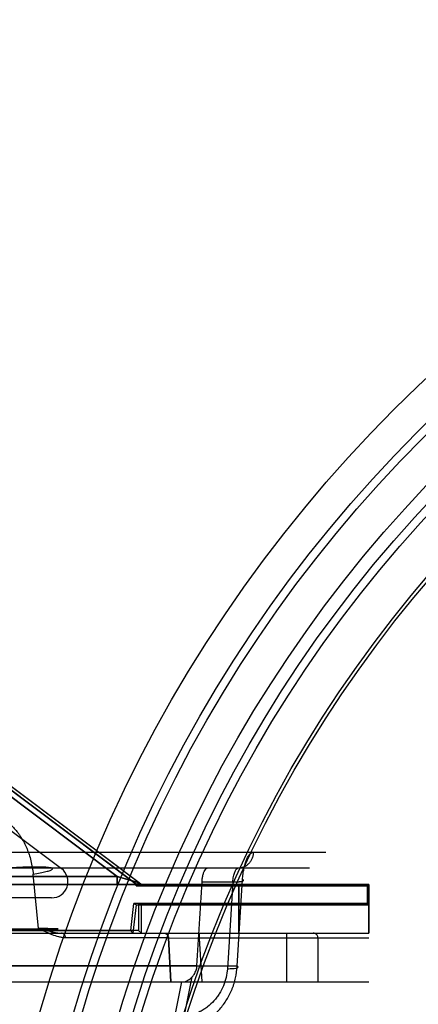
# Model space of a CAD drawing. Header units: millimetres. Extents: x 0 to 297, y 0 to 210.
# Tile 220 of 256: x 56.854 to 57.051, y 160.568 to 161.053. Entities that reach past the tile are written whole.
import ezdxf

# ---------------------------------------------------------------- set-up
doc = ezdxf.new("R2010")
doc.units = ezdxf.units.MM
doc.header["$LTSCALE"] = 16.335
doc.layers.get('0').update_dxf_attribs({"linetype": 'CONTINUOUS'})
for name, color, linetype in [('AXES_REF', 7, 'CONTINUOUS'), ('INTFCLR_1', 7, 'CONTINUOUS'), ('INTFCLR_144815', 7, 'CONTINUOUS'), ('INTFCLR_72935', 7, 'CONTINUOUS')]:
    doc.layers.add(name, color=color, linetype=linetype)

msp = doc.modelspace()

# ---------------------------------------------------------------- linework, layer by layer
at = {"color": 7, "linetype": 'Continuous'}
for centre, radius in [((57.5224, 154.5393), 7.75666), ((57.5224, 154.5393), 7.756), ((57.5224, 154.5393), 7.70633), ((57.5224, 160.3777), 0.684), ((57.5224, 160.3777), 0.668), ((57.5224, 160.3777), 0.6464), ((57.5224, 160.3777), 0.64), ((57.5224, 160.3777), 0.636), ((57.5224, 160.3777), 0.616), ((57.5224, 160.3777), 0.6144)]:
    msp.add_circle(centre, radius, dxfattribs=at)
at = {"color": 9, "linetype": 'Continuous'}
msp.add_circle((57.5224, 160.3777), 0.664, dxfattribs=at)
at = {"color": 7, "linetype": 'Continuous'}
msp.add_arc((57.5224, 154.5393), 7.68, 278.277129, 261.722871, dxfattribs=at)
at = {"layer": 'AXES_REF', "color": 9, "linetype": 'Continuous'}
msp.add_circle((57.5224, 154.5393), 7.07561, dxfattribs=at)
at = {"layer": 'INTFCLR_1', "color": 6, "linetype": 'Continuous'}
for p, q in [((56.76935, 160.73415), (56.91161, 160.62746)), ((56.75975, 160.72135), (56.87474, 160.63511)), ((56.91151, 160.6266), (56.91161, 160.62746)), ((56.91301, 160.6273), (56.91151, 160.6266)), ((56.91161, 160.62746), (56.91311, 160.6281)), ((56.91311, 160.6281), (56.91301, 160.6273)), ((56.91551, 160.6273), (57.02618, 160.6273)), ((57.02618, 160.6273), (57.02548, 160.6266)), ((56.91151, 160.6266), (57.02548, 160.6266)), ((57.02548, 160.6266), (57.02548, 160.618)), ((56.86994, 160.62071), (56.79034, 160.62071)), ((56.90887, 160.60471), (56.91047, 160.618)), ((56.91012, 160.6033), (56.91181, 160.6173)), ((56.91047, 160.618), (56.91181, 160.6173)), ((57.02548, 160.618), (56.91047, 160.618)), ((56.91181, 160.6173), (57.02618, 160.6173)), ((57.02548, 160.618), (57.02618, 160.6173)), ((56.7396, 160.6033), (57.02618, 160.6033)), ((56.79407, 160.60471), (56.90887, 160.60471)), ((56.91012, 160.6033), (56.90887, 160.60471))]:
    msp.add_line(p, q, dxfattribs=at)
at = {"layer": 'INTFCLR_1', "color": 9, "linetype": 'Continuous'}
for p, q in [((56.91311, 160.6281), (56.77, 160.73543)), ((56.7758, 160.72608), (56.90218, 160.6313)), ((56.91551, 160.6273), (56.73813, 160.6273)), ((56.79234, 160.6313), (56.90218, 160.6313)), ((56.90218, 160.6313), (56.90218, 160.6273)), ((56.90218, 160.6313), (56.91311, 160.6281)), ((56.96218, 160.6033), (56.96218, 160.6273)), ((57.02618, 160.6273), (57.02618, 160.6033))]:
    msp.add_line(p, q, dxfattribs=at)
at = {"layer": 'INTFCLR_1', "color": 6, "linetype": 'Continuous'}
msp.add_arc((56.86994, 160.62871), 0.008, 270, 53.1301, dxfattribs=at)
at = {"layer": 'INTFCLR_1', "color": 9, "linetype": 'Continuous'}
msp.add_arc((56.91551, 160.6313), 0.004, 233.1301, 270, dxfattribs=at)
at = {"layer": 'INTFCLR_144815', "color": 9, "linetype": 'Continuous'}
for p, q in [((56.59014, 160.64323), (57.00497, 160.64323)), ((56.99697, 160.6353), (56.5421, 160.6353)), ((56.86354, 160.60557), (56.86087, 160.63232)), ((56.94403, 160.62855), (56.95916, 160.62855)), ((56.95916, 160.62855), (56.9565, 160.58584)), ((56.9613, 160.58702), (56.96399, 160.62973)), ((56.71767, 160.6033), (57.02378, 160.6033)), ((56.94267, 160.6033), (56.94267, 160.6009)), ((56.9857, 160.6033), (56.9857, 160.5793)), ((56.92749, 160.60102), (56.8768, 160.60102)), ((56.92749, 160.60102), (56.94267, 160.6009)), ((56.94267, 160.6009), (56.94387, 160.5793)), ((57.02618, 160.6009), (56.94267, 160.6009)), ((57.00115, 160.6009), (57.00115, 160.5793)), ((56.94153, 160.58723), (56.74873, 160.58723)), ((56.9613, 160.58702), (56.76265, 160.58702)), ((55.63987, 160.5793), (56.9343, 160.5793)), ((56.93388, 160.5793), (56.93043, 160.56205)), ((56.93522, 160.5622), (56.93914, 160.58176))]:
    msp.add_line(p, q, dxfattribs=at)
at = {"layer": 'INTFCLR_144815', "color": 6, "linetype": 'Continuous'}
for p, q in [((56.92869, 160.5793), (56.92749, 160.60102)), ((56.92749, 160.60102), (56.92869, 160.5793)), ((56.9343, 160.5793), (57.02618, 160.5793))]:
    msp.add_line(p, q, dxfattribs=at)
msp.add_ellipse((56.31892, 160.7905), major_axis=(0.23643, 4.26847), ratio=0.148162, start_param=-1.610227, end_param=-1.600538, dxfattribs=at)
at = {"layer": 'INTFCLR_144815', "color": 9, "linetype": 'Continuous'}
for points, knots in [([(56.83502, 160.66265), (56.83576, 160.66265), (56.83724, 160.66257), (56.83944, 160.66221), (56.84161, 160.6616), (56.84337, 160.6609), (56.84476, 160.66022), (56.84615, 160.65944), (56.84784, 160.65831), (56.84977, 160.65672), (56.8516, 160.65488), (56.85303, 160.65316), (56.85411, 160.65166), (56.85518, 160.65004), (56.85642, 160.64788), (56.85749, 160.64558), (56.85827, 160.64363), (56.85899, 160.6416), (56.85976, 160.63896), (56.86045, 160.63569), (56.86076, 160.63346), (56.86087, 160.63232)], [0, 0, 0, 0, 0.051, 0.101816, 0.153061, 0.205371, 0.232154, 0.259433, 0.314855, 0.371823, 0.430967, 0.493006, 0.525368, 0.558409, 0.626146, 0.696541, 0.73295, 0.770111, 0.845229, 0.921696, 1, 1, 1, 1]), ([(56.96932, 160.64323), (56.96931, 160.64274), (56.96922, 160.64175), (56.9688, 160.64027), (56.9681, 160.63885), (56.96711, 160.63758), (56.9659, 160.63655), (56.96455, 160.63582), (56.96314, 160.63539), (56.96218, 160.6353), (56.96172, 160.6353)], [0, 0, 0, 0, 0.119601, 0.24584, 0.376363, 0.508358, 0.638954, 0.765614, 0.886393, 1, 1, 1, 1]), ([(56.96399, 160.62973), (56.96405, 160.63065), (56.96421, 160.63243), (56.96456, 160.63461), (56.96491, 160.63624), (56.96529, 160.6377), (56.96582, 160.63931), (56.96659, 160.64096), (56.96754, 160.64243), (56.96863, 160.64323), (56.96932, 160.64323)], [0, 0, 0, 0, 0.181471, 0.352242, 0.433445, 0.510091, 0.649417, 0.768605, 0.86533, 1, 1, 1, 1]), ([(56.86087, 160.63232), (56.86202, 160.63253), (56.86412, 160.63292), (56.86659, 160.63346), (56.86821, 160.6339), (56.86913, 160.63418), (56.86981, 160.63446), (56.87025, 160.63467), (56.87049, 160.63501), (56.87017, 160.6353), (56.86966, 160.63544), (56.86883, 160.6356), (56.86767, 160.63571), (56.86619, 160.6358), (56.86439, 160.63585), (56.86137, 160.63587), (56.8569, 160.63579), (56.85084, 160.63557), (56.84401, 160.63522), (56.8341, 160.63461), (56.8216, 160.63367), (56.81159, 160.63278), (56.8067, 160.63232)], [0, 0, 0, 0, 0.047168, 0.086467, 0.102397, 0.115451, 0.125363, 0.131966, 0.135629, 0.139392, 0.146484, 0.15772, 0.173377, 0.193451, 0.217863, 0.246519, 0.315816, 0.398777, 0.49233, 0.592892, 0.801096, 1, 1, 1, 1]), ([(56.95916, 160.62855), (56.95919, 160.62901), (56.95928, 160.6299), (56.95949, 160.63118), (56.95976, 160.63234), (56.96017, 160.63357), (56.96064, 160.63466), (56.9614, 160.6353), (56.96172, 160.6353)], [0, 0, 0, 0, 0.183596, 0.356361, 0.515928, 0.656549, 0.871758, 1, 1, 1, 1]), ([(56.95916, 160.62855), (56.9596, 160.62855), (56.96046, 160.62855), (56.9615, 160.62859), (56.96228, 160.62866), (56.963, 160.62873), (56.96365, 160.62889), (56.96438, 160.62901), (56.96445, 160.62956), (56.96414, 160.62966), (56.96399, 160.62973)], [0, 0, 0, 0, 0.217143, 0.423306, 0.51779, 0.604181, 0.774907, 0.871789, 0.918436, 1, 1, 1, 1]), ([(56.80923, 160.60557), (56.81207, 160.60556), (56.8177, 160.60554), (56.8247, 160.60552), (56.82952, 160.60551), (56.83223, 160.6055), (56.8361, 160.60549), (56.84165, 160.60548), (56.8471, 160.60546), (56.85054, 160.60546), (56.85266, 160.60545), (56.85606, 160.60545), (56.85973, 160.60544), (56.86275, 160.60544), (56.86429, 160.60544), (56.86622, 160.60544), (56.86855, 160.60544), (56.87103, 160.60545), (56.87221, 160.60545), (56.87364, 160.60548), (56.87159, 160.60551), (56.87013, 160.60552), (56.86792, 160.60554), (56.86627, 160.60555), (56.86504, 160.60556), (56.86412, 160.60557), (56.86354, 160.60557)], [0, 0, 0, 0, 0.116041, 0.229501, 0.285256, 0.312766, 0.339799, 0.443225, 0.539142, 0.561853, 0.583829, 0.625581, 0.700386, 0.73341, 0.748767, 0.763211, 0.811928, 0.846253, 0.857822, 0.869141, 0.881025, 0.908066, 0.949891, 0.962678, 0.976292, 1, 1, 1, 1]), ([(56.8768, 160.60102), (56.87626, 160.60102), (56.87516, 160.60111), (56.87295, 160.60156), (56.87018, 160.60251), (56.86684, 160.6039), (56.86471, 160.60515), (56.86354, 160.60557)], [0, 0, 0, 0, 0.114981, 0.232799, 0.47844, 0.735283, 1, 1, 1, 1]), ([(56.8768, 160.60102), (56.87678, 160.60131), (56.87666, 160.6019), (56.8762, 160.60267), (56.87551, 160.60318), (56.87497, 160.6033), (56.87471, 160.6033)], [0, 0, 0, 0, 0.256151, 0.522291, 0.774551, 1, 1, 1, 1]), ([(56.92522, 160.6033), (56.92549, 160.6033), (56.92608, 160.60318), (56.92683, 160.60268), (56.92734, 160.60191), (56.92747, 160.60131), (56.92749, 160.60102)], [0, 0, 0, 0, 0.234837, 0.491293, 0.753171, 1, 1, 1, 1]), ([(57.00115, 160.6009), (57.00115, 160.60115), (57.00107, 160.60165), (57.00074, 160.60233), (57.00022, 160.60287), (56.99956, 160.60322), (56.99907, 160.6033), (56.99883, 160.6033)], [0, 0, 0, 0, 0.203351, 0.405435, 0.605451, 0.803377, 1, 1, 1, 1]), ([(56.93337, 160.55551), (56.93429, 160.55562), (56.93612, 160.55593), (56.93971, 160.55691), (56.94272, 160.5582), (56.94516, 160.55959), (56.94676, 160.5606), (56.94944, 160.56256), (56.95221, 160.56521), (56.95462, 160.56819), (56.95678, 160.57138), (56.95831, 160.57441), (56.95934, 160.57712), (56.95995, 160.57896), (56.96082, 160.58222), (56.96121, 160.5851), (56.9613, 160.58702)], [0, 0, 0, 0, 0.060969, 0.121873, 0.243913, 0.274919, 0.306131, 0.368317, 0.493199, 0.556651, 0.619807, 0.746395, 0.778408, 0.810257, 0.873549, 1, 1, 1, 1]), ([(56.9565, 160.58584), (56.95641, 160.58439), (56.95609, 160.58223), (56.95541, 160.57979), (56.95493, 160.57841), (56.95413, 160.57638), (56.95295, 160.57411), (56.9513, 160.57171), (56.94946, 160.56948), (56.94735, 160.56749), (56.94532, 160.56602), (56.94411, 160.56526), (56.94227, 160.56422), (56.93999, 160.56325), (56.93729, 160.56252), (56.93591, 160.56229), (56.93522, 160.5622)], [0, 0, 0, 0, 0.126032, 0.189212, 0.221028, 0.253021, 0.379658, 0.442895, 0.506455, 0.631585, 0.693885, 0.725145, 0.756193, 0.878299, 0.939151, 1, 1, 1, 1]), ([(56.9565, 160.58584), (56.95697, 160.58583), (56.95786, 160.58584), (56.95925, 160.5859), (56.96035, 160.58599), (56.96114, 160.58619), (56.96156, 160.58628), (56.96194, 160.58675), (56.96148, 160.58694), (56.9613, 160.58702)], [0, 0, 0, 0, 0.232845, 0.439844, 0.685468, 0.774154, 0.838366, 0.902841, 1, 1, 1, 1])]:
    msp.add_open_spline(points, degree=3, knots=knots, dxfattribs=at)
at = {"layer": 'INTFCLR_144815', "color": 6, "linetype": 'Continuous'}
for points, knots in [([(56.94403, 160.62855), (56.94407, 160.62921), (56.9442, 160.63046), (56.94453, 160.63219), (56.94501, 160.63362), (56.94557, 160.63473), (56.94625, 160.6353), (56.94662, 160.6353)], [0, 0, 0, 0, 0.261139, 0.498518, 0.69858, 0.852312, 1, 1, 1, 1]), ([(56.86354, 160.60557), (56.86461, 160.60519), (56.86675, 160.60484), (56.86969, 160.60405), (56.87195, 160.60358), (56.87359, 160.60335), (56.87435, 160.6033), (56.87471, 160.6033)], [0, 0, 0, 0, 0.298207, 0.565656, 0.800009, 0.904173, 1, 1, 1, 1]), ([(56.93914, 160.58175), (56.9395, 160.58213), (56.94008, 160.58286), (56.94072, 160.584), (56.94128, 160.5854), (56.94149, 160.5865), (56.94153, 160.58723)], [0, 0, 0, 0, 0.254275, 0.457064, 0.640612, 1, 1, 1, 1]), ([(56.9343, 160.5793), (56.93482, 160.5793), (56.93579, 160.57951), (56.93748, 160.58028), (56.93854, 160.58112), (56.93914, 160.58175)], [0, 0, 0, 0, 0.281886, 0.527828, 1, 1, 1, 1])]:
    msp.add_open_spline(points, degree=3, knots=knots, dxfattribs=at)
at = {"layer": 'INTFCLR_72935', "color": 6, "linetype": 'Continuous'}
for p, q in [((56.9128, 160.6266), (56.76793, 160.73523)), ((56.9128, 160.6266), (56.91421, 160.6273)), ((56.91315, 160.6281), (56.91421, 160.6273)), ((57.02618, 160.6273), (56.91555, 160.6273)), ((57.02548, 160.6266), (57.02618, 160.6273)), ((57.02548, 160.6266), (56.9128, 160.6266)), ((57.02548, 160.618), (57.02548, 160.6266)), ((56.9128, 160.618), (56.9128, 160.60471)), ((56.91421, 160.6173), (56.9128, 160.618)), ((56.9128, 160.618), (57.02548, 160.618)), ((56.91421, 160.6033), (56.91421, 160.6173)), ((56.91421, 160.6173), (57.02618, 160.6173)), ((57.02618, 160.6173), (57.02548, 160.618)), ((56.7396, 160.6033), (57.02618, 160.6033)), ((56.9128, 160.60471), (56.78858, 160.60471)), ((56.9128, 160.60471), (56.91421, 160.6033))]:
    msp.add_line(p, q, dxfattribs=at)
at = {"layer": 'INTFCLR_72935', "color": 9, "linetype": 'Continuous'}
for p, q in [((56.76999, 160.73545), (56.91315, 160.6281)), ((56.90221, 160.6313), (56.7758, 160.7261)), ((56.73813, 160.6273), (56.91555, 160.6273)), ((56.90221, 160.6313), (56.79234, 160.6313)), ((56.90221, 160.6273), (56.90221, 160.6313)), ((56.91315, 160.6281), (56.90221, 160.6313)), ((56.96218, 160.6273), (56.96218, 160.6033)), ((57.02618, 160.6033), (57.02618, 160.6273))]:
    msp.add_line(p, q, dxfattribs=at)

doc.saveas('drawing.dxf')
